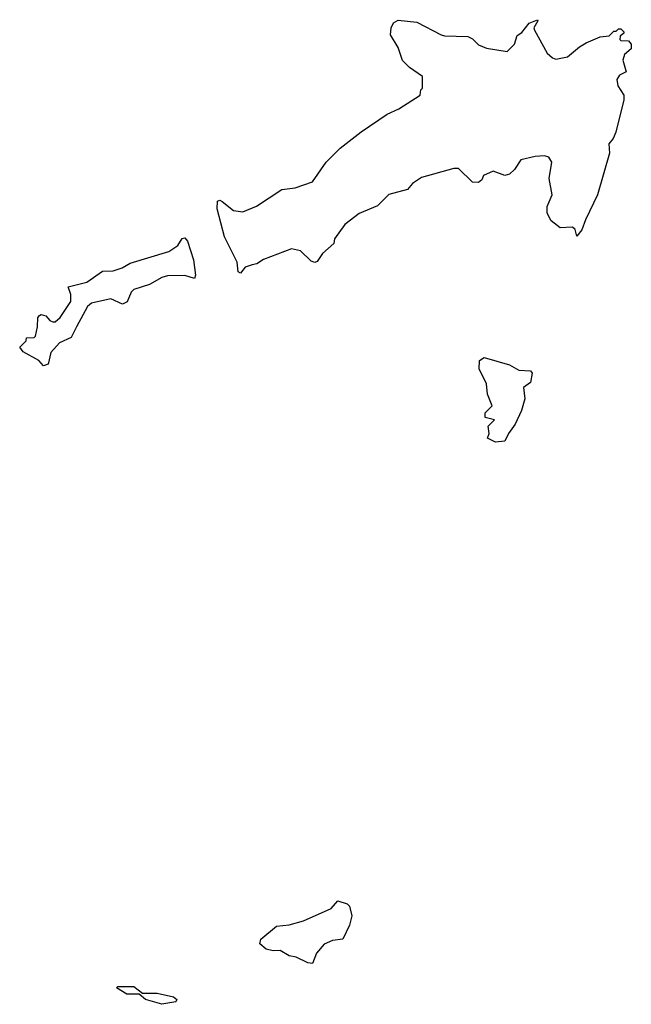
# Model space of a CAD drawing. Extents: x 2220333 to 2384341, y 721037 to 894043.
# Tile 128 of 256: x 2348012 to 2350650, y 777924 to 782170. Entities that reach past the tile are written whole.
import ezdxf

# ---------------------------------------------------------------- set-up
doc = ezdxf.new("R2010")
doc.units = 0

msp = doc.modelspace()

# ---------------------------------------------------------------- linework, layer by layer
at = {"layer": '0CON10XD'}
for points in [[(2348965, 781077.5), (2348955, 781083.3), (2348950, 781125), (2348895, 781233.8), (2348864.5, 781355), (2348865, 781387.5), (2348875, 781391.2), (2348885, 781386.2), (2348935, 781346.7), (2348975, 781341.2), (2349034.1, 781365.9), (2349142.3, 781437.7), (2349200, 781445), (2349275, 781471.2), (2349333.8, 781555), (2349395, 781616.2), (2349485, 781686.2), (2349597.7, 781762.3), (2349647.5, 781785), (2349740, 781845), (2349743, 781867), (2349750, 781875), (2349750, 781925), (2349693.6, 781963.6), (2349663.9, 781993.9), (2349645, 782050), (2349611.2, 782105), (2349613.8, 782135), (2349624.2, 782155.8), (2349645, 782167.5), (2349725, 782160), (2349830, 782105), (2349845, 782100), (2349945, 782097.5), (2349965, 782087.5), (2349991.7, 782061.7), (2350025, 782047.5), (2350115, 782032.5), (2350146.7, 782065), (2350158.3, 782101.7), (2350177.5, 782115), (2350210, 782155), (2350245, 782170), (2350247.5, 782165), (2350230, 782135), (2350232.5, 782125), (2350287.5, 782025), (2350310, 782005), (2350325, 782000), (2350375, 782010), (2350426.4, 782053.6), (2350455, 782070), (2350515, 782096.7), (2350555, 782100), (2350575, 782120), (2350585, 782120), (2350595, 782130), (2350605, 782130), (2350618.3, 782118.3), (2350618.3, 782111.7), (2350601.7, 782098.3), (2350600, 782085), (2350605, 782080), (2350638.3, 782078.3), (2350650, 782065), (2350650, 782045), (2350620.8, 782019.2), (2350613.3, 781995), (2350627.5, 781945), (2350599.7, 781930.3), (2350587.9, 781912.1), (2350592.5, 781885), (2350617.5, 781845), (2350617.3, 781825), (2350582.8, 781685), (2350571.8, 781658.2), (2350553.6, 781635), (2350555.8, 781595), (2350504.1, 781415), (2350453, 781307), (2350436.3, 781263.7), (2350415, 781236.7), (2350407.8, 781265), (2350395.8, 781275), (2350342.5, 781272.5), (2350305, 781302.5), (2350286.7, 781335), (2350286.7, 781365), (2350308.8, 781415), (2350296.2, 781485), (2350307.5, 781555), (2350295, 781577.5), (2350275, 781582.5), (2350235, 781580), (2350173.9, 781566.1), (2350146.1, 781523.9), (2350125, 781503.3), (2350105, 781497.5), (2350055, 781516.7), (2350012, 781498), (2350005, 781480), (2349991.7, 781468.3), (2349965, 781470), (2349905, 781528.8), (2349885, 781528.8), (2349745, 781490), (2349706.1, 781463.9), (2349685, 781437.5), (2349605, 781416.7), (2349555, 781367.5), (2349476.4, 781333.6), (2349415, 781286.7), (2349370, 781225), (2349367.5, 781205), (2349318.3, 781161.7), (2349295, 781126.7), (2349285, 781122.5), (2349269.3, 781129.3), (2349223.6, 781173.6), (2349185, 781181.2), (2349064.1, 781135.9), (2349035, 781116.7), (2349015, 781113.3), (2348985, 781102.5), (2348965, 781077.5)], [(2348115, 780677.5), (2348095, 780700), (2348027, 780737), (2348012.5, 780757.5), (2348040, 780785), (2348041.7, 780798.3), (2348075, 780800), (2348080, 780805), (2348090, 780845), (2348091.2, 780885), (2348097.5, 780895), (2348105, 780898.8), (2348125, 780893.3), (2348142.3, 780872.3), (2348155, 780866.7), (2348165, 780866.7), (2348186.7, 780885), (2348232.5, 780955), (2348232.5, 780985), (2348221.7, 781018.3), (2348301.7, 781038.3), (2348370, 781085), (2348415, 781086.7), (2348455, 781100), (2348489.5, 781120.5), (2348655, 781170.8), (2348694.4, 781195.6), (2348713.5, 781226.5), (2348725, 781229.2), (2348736.2, 781215), (2348761.5, 781135), (2348771.2, 781068.8), (2348766.4, 781053.6), (2348725, 781066.7), (2348650, 781065), (2348625, 781058.8), (2348571.7, 781028.3), (2348505, 781006.2), (2348493.8, 780995), (2348476.1, 780953.9), (2348456.4, 780943.6), (2348405, 780966.7), (2348322.3, 780947.7), (2348305, 780932.5), (2348257.5, 780845), (2348235, 780800), (2348183.9, 780776.1), (2348147.5, 780735), (2348135, 780683.8), (2348115, 780677.5)], [(2350065, 780347.5), (2350030, 780365), (2350037.5, 780385), (2350033, 780417), (2350060, 780445), (2350020, 780455), (2350020, 780475), (2350050, 780505), (2350030, 780555), (2350025, 780600), (2349993.8, 780665), (2349995, 780700), (2350015, 780712.5), (2350125, 780682), (2350165, 780658.8), (2350215, 780656.2), (2350222.5, 780645), (2350215, 780605.8), (2350185.5, 780584.5), (2350190.9, 780535), (2350177.1, 780485), (2350149.1, 780425), (2350120, 780385), (2350105, 780352.5), (2350065, 780347.5)], [(2349275, 778100), (2349255, 778102.5), (2349205, 778127.5), (2349175, 778132.5), (2349136.4, 778156.4), (2349105, 778153.8), (2349075, 778161.2), (2349047.5, 778185), (2349052.5, 778205), (2349119.3, 778260.7), (2349175, 778266.7), (2349235.9, 778284.1), (2349355, 778337.5), (2349385, 778370), (2349425, 778357.5), (2349435, 778347.5), (2349444.4, 778305), (2349434.6, 778265), (2349405.4, 778204.6), (2349361.7, 778198.3), (2349325, 778183.3), (2349292.5, 778145), (2349275, 778100)], [(2348625, 777923.8), (2348555, 777943.8), (2348527.5, 777967.5), (2348475, 777967.5), (2348430, 777995), (2348435, 778000), (2348505, 778000), (2348542.5, 777972.5), (2348605, 777971.2), (2348676.4, 777956.4), (2348690, 777945), (2348686.1, 777933.9), (2348625, 777923.8)]]:
    msp.add_lwpolyline(points, dxfattribs=at)

doc.saveas('drawing.dxf')
